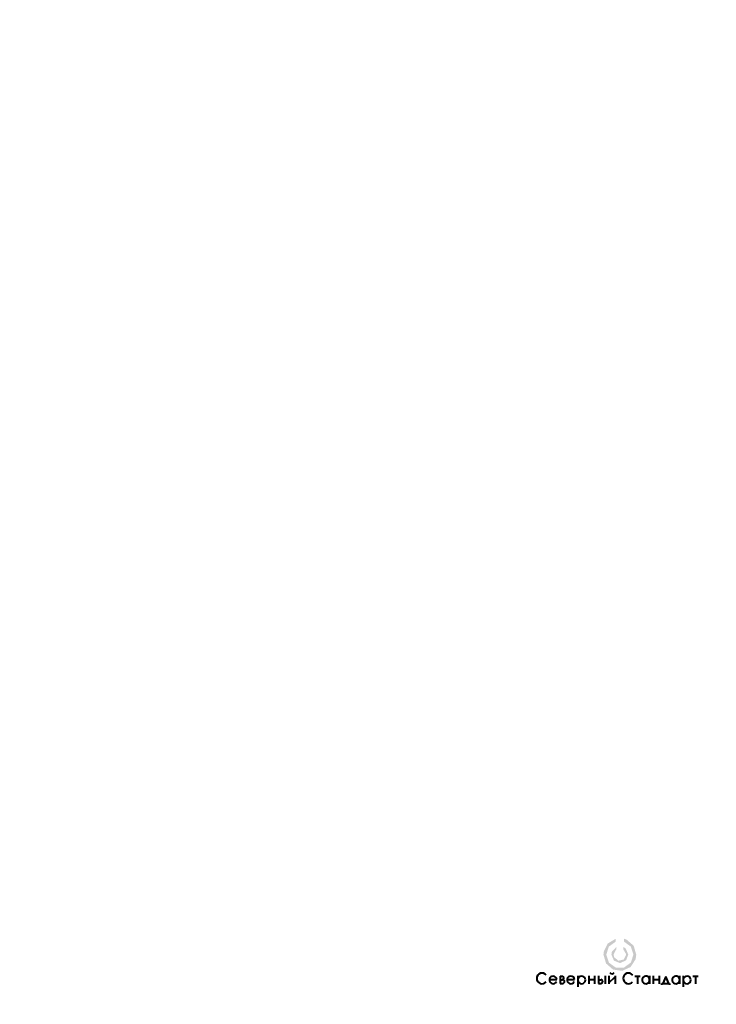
# Model space of a CAD drawing. Header units: millimetres. Extents: x 0 to 210, y 0 to 297.
import ezdxf

# ---------------------------------------------------------------- set-up
doc = ezdxf.new("R2010")
doc.units = ezdxf.units.MM
doc.linetypes.add('K5LT32768', pattern=[0])

# ---------------------------------------------------------------- blocks, each defined once
blk = doc.blocks.new('U4')
at = {"true_color": 0xff00ff}
blk.add_hatch(color=6, dxfattribs=at).paths.add_polyline_path([(182.21, 19.77), (182.21, 18.88), (184.25, 17.39), (185.02, 14.99), (184.24, 12.59), (182.2, 11.1), (179.67, 11.09), (177.62, 12.57), (176.83, 14.97), (176.83, 14.99), (177.61, 17.4), (179.65, 18.89), (179.66, 18.89), (179.66, 19.77), (177.27, 18.33), (176.05, 15.83), (175.98, 14.99), (176.76, 12.32), (178.86, 10.49), (181.62, 10.09), (184.15, 11.24), (185.67, 13.58), (185.87, 14.99), (185.09, 17.66), (182.99, 19.49)])
at = {"true_color": 0x0000ff}
blk.add_hatch(color=5, dxfattribs=at).paths.add_polyline_path([(181.99, 17.31), (181.99, 16.56), (182.81, 15.13), (182.82, 14.99), (182.1, 13.51), (180.49, 13.15), (179.21, 14.19), (179.03, 14.99), (179.75, 16.48), (179.87, 16.56), (179.87, 17.31), (178.53, 15.86), (178.38, 14.99), (179.15, 13.17), (180.99, 12.44), (182.79, 13.26), (183.47, 14.99), (182.7, 16.81)])
at = {"color": 7, "linetype": 'K5LT32768', "lineweight": 40}
for p, q in [((159.68, 7.5), (161.93, 7.5)), ((162.9, 8.47), (162.9, 6.28)), ((162.9, 8.47), (163.68, 8.47)), ((162.9, 7.43), (163.68, 7.43)), ((162.9, 6.28), (163.68, 6.28)), ((165.03, 7.5), (167.29, 7.5)), ((168.27, 8.58), (168.27, 5.31)), ((171.55, 8.56), (171.55, 6.19)), ((171.55, 7.48), (173.28, 7.48)), ((173.28, 8.56), (173.28, 6.19)), ((174.44, 8.56), (174.44, 6.28)), ((174.44, 7.43), (175.21, 7.43)), ((174.44, 6.28), (175.21, 6.28)), ((176.53, 8.56), (176.53, 6.19)), ((177.64, 8.56), (177.64, 6.19)), ((177.64, 6.49), (179.48, 8.27)), ((179.48, 8.56), (179.48, 6.19)), ((185.44, 8.47), (187.02, 8.47)), ((186.24, 8.47), (186.24, 6.19)), ((189.88, 8.56), (189.88, 6.19)), ((191.01, 8.56), (191.01, 6.19)), ((191.01, 7.48), (192.74, 7.48)), ((192.74, 8.56), (192.74, 6.19)), ((193.6, 5.83), (193.6, 6.26)), ((193.6, 6.26), (195.93, 6.26)), ((194.78, 8.43), (193.84, 6.26)), ((195.71, 6.26), (194.78, 8.43)), ((195.93, 6.26), (195.93, 5.88)), ((198.94, 8.56), (198.94, 6.19)), ((200.06, 8.58), (200.06, 5.31)), ((202.91, 8.47), (204.49, 8.47)), ((203.71, 8.47), (203.71, 6.19))]:
    blk.add_line(p, q, dxfattribs=at)
for centre, radius, start, end in [((157.46, 7.82), 1.61, 37.074, 321.6008), ((178.57, 10.05), 0.833, 216.4819, 323.681), ((183.52, 7.82), 1.61, 37.074, 321.6008), ((160.8, 7.36), 1.14, 7.3391, 332.5516), ((163.5, 7.96), 0.537, 281.1083, 70.9439), ((163.68, 6.86), 0.574, 270, 90), ((166.16, 7.36), 1.14, 7.3391, 332.5516), ((169.4, 7.36), 1.14, 0, 180), ((169.4, 7.36), 1.14, 180, 0), ((175.21, 6.86), 0.574, 270, 90), ((188.77, 7.36), 1.14, 7.3391, 3.7582), ((197.83, 7.36), 1.14, 7.3391, 3.7582), ((201.19, 7.36), 1.14, 0, 180), ((201.19, 7.36), 1.14, 180, 0)]:
    blk.add_arc(centre, radius, start, end, dxfattribs=at)

msp = doc.modelspace()

# ---------------------------------------------------------------- block references
msp.add_blockref('U4', (0, 0))

doc.saveas('drawing.dxf')
